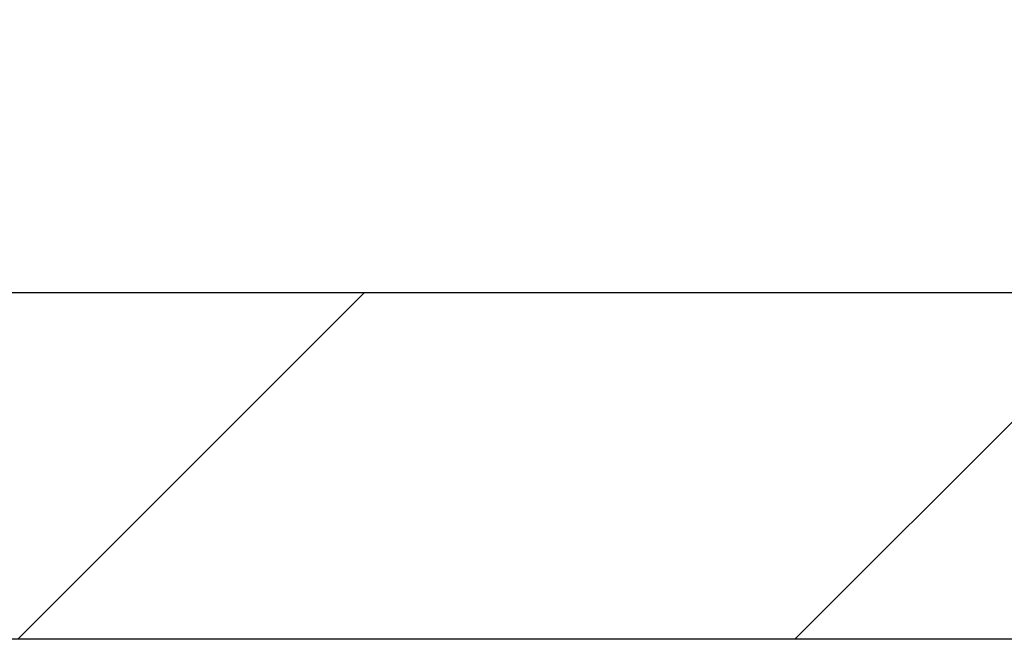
# Model space of a CAD drawing. Header units: millimetres. Extents: x 58700 to 76644, y 972 to 11123.
# Tile 187 of 256: x 62161.98 to 62167.67, y 7290.84 to 7294.38. Entities that reach past the tile are written whole.
import ezdxf

# ---------------------------------------------------------------- set-up
doc = ezdxf.new("R2010")
doc.units = ezdxf.units.MM

msp = doc.modelspace()

# ---------------------------------------------------------------- hatches: boundary and pattern name
at = {"lineweight": 13}
h = msp.add_hatch(dxfattribs=at)
h.set_pattern_fill('ANSI33', color=256, scale=50, style=0)
h.set_pattern_definition([(45, (-737.5, -83.74), (-224.5064, 224.5064), []), (45, (-513, -83.74), (-224.5064, 224.5064), [158.75, -79.375])])
h.paths.add_polyline_path([(62007.08351, 7097.51177), (62407.08355, 7097.51177), (62407.08352, 7255.04828), (62402.08077, 7255.04828), (62402.08077, 7274.80127), (62007.08351, 7274.80127)])
h.paths.add_polyline_path([(62385.84452, 7570.31053), (62385.84452, 7492.87828), (62037.07204, 7492.87828), (62037.07204, 7570.31053)], flags=16)
h.paths.add_polyline_path([(62665.49564, 7274.80127), (62665.49564, 7633.59965), (62453.28351, 7630.76385), (62453.28351, 7460.91533), (62503.28351, 7460.91533), (62503.28351, 7450.91533), (62453.28351, 7450.91533), (62453.28351, 7274.80127)])
h.paths.add_polyline_path([(62410.88351, 7450.91533), (62360.88351, 7450.91533), (62360.88351, 7460.91533), (62410.88351, 7460.91533), (62410.88351, 7630.19726), (62031.00596, 7625.12095), (62007.08351, 7601.1985), (62007.08351, 7290.80127), (62124.58214, 7290.80127), (62124.58214, 7292.80127), (62284.58214, 7292.80127), (62284.58214, 7290.80127), (62410.88351, 7290.80127)])
h.paths.add_polyline_path([(62083.36987, 7308.26795), (62083.36987, 7416.70533), (62304.40323, 7416.70533), (62304.40323, 7308.26795)])
at = {"lineweight": 9}
h = msp.add_hatch(dxfattribs=at)
h.set_pattern_fill('ANSI31', color=256)
h.set_pattern_definition([(45, (-737.497, -83.7406), (-2.24506403, 2.24506403), [])])
h.paths.add_polyline_path([(62284.58214, 7292.80127), (62124.58214, 7292.80127), (62124.58214, 7290.80127), (62284.58214, 7290.80127)])

# ---------------------------------------------------------------- linework, layer by layer
msp.add_lwpolyline([(62124.58214, 7290.80127), (62284.58214, 7290.80127), (62284.58214, 7292.80127), (62124.58214, 7292.80127)], close=True)

doc.saveas('drawing.dxf')
